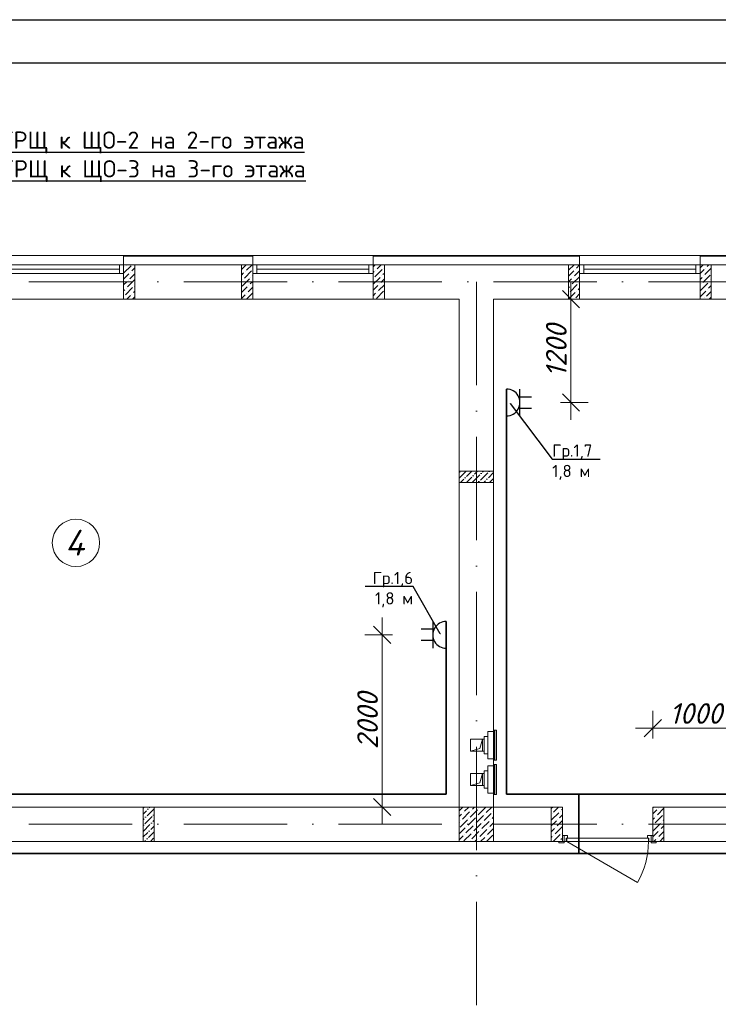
# Model space of a CAD drawing. Header units: millimetres. Extents: x 1114507 to 93926427, y 174473 to 817039.
# Tile 253 of 256: x 1673227 to 1681347, y 774033 to 785472. Entities that reach past the tile are written whole.
import ezdxf
from ezdxf import colors
from ezdxf.entities.mleader import LeaderData, LeaderLine
from ezdxf.math import Vec2, Vec3

# ---------------------------------------------------------------- set-up
doc = ezdxf.new("R2010")
doc.units = ezdxf.units.MM
doc.linetypes.add('ACAD_ISO10W100', pattern=[18, 12, -3, 0, -3])
doc.linetypes.add('ADSK_Скрыто', pattern=[6, 3, -3])
for name, color, linetype, lineweight in [('_Hidden_', 7, 'ADSK_Скрыто', 9), ('Doors', 86, 'Continuous', 13), ('expl', 234, 'Continuous', 13), ('Mechanical Equipment', 7, 'Continuous', 18), ('размеры', 12, 'Continuous', 15)]:
    doc.layers.add(name, color=color, linetype=linetype, lineweight=lineweight)
doc.layers.add('ventilatsiya', color=7, linetype='Continuous')
doc.layers.add('ЭО', color=20, linetype='Continuous')
doc.styles.add('ISOCPEUR 1', font='isocpeur.TTF')
doc.styles.get("Standard").update_dxf_attribs({"font": 'isocpeui.ttf'})
doc.styles.add('X_ISO', font='isocpeui.ttf')
doc.dimstyles.new('Санжар', dxfattribs={"dimtxt": 240, "dimasz": 200, "dimexe": 200, "dimexo": 200, "dimgap": 50, "dimtad": 1, "dimdec": 0, "dimtxsty": 'Standard', "dimblk": 'OBLIQUE', "dimcen": 2.5, "dimdle": 200, "dimclrd": 152, "dimclre": 152, "dimclrt": 152, "dimadec": 0, "dimazin": 0, "dimtfac": 1, "dimtdec": 0, "dimtmove": 0, "dimatfit": 3, "dimldrblk": 'OBLIQUE', "dimfxl": 0, "dimlwd": 0, "dimlwe": 0, "dimarcsym": 0})

# ---------------------------------------------------------------- blocks, each defined once
blk = doc.blocks.new('blok1qavmak')
at = {"lineweight": 0, "ltscale": 100}
h = blk.add_hatch(dxfattribs=at)
h.set_pattern_fill('ANSI36', color=256, scale=15, style=0)
h.set_pattern_definition([(45, (569691.36, -595951.81), (25.2569703, 92.6088912), [119.0625, -23.8125, 0, -23.8125])])
h.paths.add_polyline_path([(1505161, 780225), (1505161, 780095), (1504761, 780095), (1504761, 780225)])
h = blk.add_hatch(dxfattribs=at)
h.set_pattern_fill('ANSI36', color=256, scale=15, style=0)
h.set_pattern_definition([(45, (693432.21, -91698.88), (25.2569703, 92.6088912), [119.0625, -23.8125, 0, -23.8125])])
h.paths.add_polyline_path([(1501216, 775925), (1501086, 775925), (1501086, 776325), (1501216, 776325)])
for p, q in [((1500861, 782732), (1499461, 782732)), ((1503761, 782732), (1502361, 782732)), ((1507561, 782732), (1506161, 782732)), ((1502361, 782625), (1500861, 782625)), ((1500861, 782625), (1500861, 782225)), ((1502361, 782625), (1502361, 782225)), ((1506161, 782625), (1503761, 782625)), ((1503761, 782625), (1503761, 782225)), ((1506161, 782625), (1506161, 782225)), ((1509061, 782625), (1507561, 782625)), ((1507561, 782625), (1507561, 782225)), ((1500861, 782225), (1499461, 782225)), ((1502361, 782225), (1500861, 782225)), ((1503761, 782225), (1502361, 782225)), ((1504761, 782225), (1503761, 782225)), ((1504761, 776325), (1504761, 782225)), ((1506161, 782225), (1505161, 782225)), ((1505161, 776325), (1505161, 782225)), ((1507561, 782225), (1506161, 782225)), ((1509061, 782225), (1507561, 782225)), ((1504761, 776325), (1497411, 776325)), ((1505961, 776325), (1505161, 776325)), ((1505961, 776325), (1505961, 775925)), ((1514361, 776325), (1507011, 776325)), ((1507011, 776325), (1507011, 775925)), ((1505961, 775925), (1497411, 775925)), ((1514761, 775925), (1507011, 775925))]:
    blk.add_line(p, q, dxfattribs=at)
at = {"color": 252, "lineweight": 0, "ltscale": 100}
for p, q in [((1502361, 782732), (1500861, 782732)), ((1500861, 782625), (1500861, 782732)), ((1502361, 782625), (1502361, 782732)), ((1506161, 782732), (1503761, 782732)), ((1503761, 782625), (1503761, 782732)), ((1506161, 782625), (1506161, 782732)), ((1509061, 782732), (1507561, 782732)), ((1507561, 782625), (1507561, 782732))]:
    blk.add_line(p, q, dxfattribs=at)
at = {"color": 32, "lineweight": 0, "ltscale": 100}
for p, q in [((1502361, 782725), (1500861, 782725)), ((1506161, 782725), (1503761, 782725)), ((1509061, 782725), (1507561, 782725))]:
    blk.add_line(p, q, dxfattribs=at)
at = {"color": 5, "lineweight": 0}
for p, q in [((1500811, 782625), (1499511, 782625)), ((1500811, 782525), (1500811, 782625)), ((1500811, 782625), (1500861, 782625)), ((1500861, 782625), (1500861, 782525)), ((1502411, 782625), (1502361, 782625)), ((1502361, 782625), (1502361, 782525)), ((1503711, 782625), (1502411, 782625)), ((1502411, 782525), (1502411, 782625)), ((1503711, 782525), (1503711, 782625)), ((1503711, 782625), (1503761, 782625)), ((1503761, 782625), (1503761, 782525)), ((1506211, 782625), (1506161, 782625)), ((1506161, 782625), (1506161, 782525)), ((1507511, 782625), (1506211, 782625)), ((1506211, 782525), (1506211, 782625)), ((1507511, 782525), (1507511, 782625)), ((1507511, 782625), (1507561, 782625)), ((1507561, 782625), (1507561, 782525)), ((1500811, 782575), (1499511, 782575)), ((1500811, 782525), (1499511, 782525)), ((1500861, 782525), (1500811, 782525)), ((1502361, 782525), (1502411, 782525)), ((1503711, 782575), (1502411, 782575)), ((1503711, 782525), (1502411, 782525)), ((1503761, 782525), (1503711, 782525)), ((1506161, 782525), (1506211, 782525)), ((1507511, 782575), (1506211, 782575)), ((1507511, 782525), (1506211, 782525)), ((1507561, 782525), (1507511, 782525))]:
    blk.add_line(p, q, dxfattribs=at)
at = {"linetype": 'Continuous', "lineweight": 0, "ltscale": 100}
for p, q in [((1500864, 782529, 0), (1500949, 782613, 0)), ((1500890, 782621, 0), (1500894, 782625, 0)), ((1502231, 782571, 0), (1502281, 782621, 0)), ((1502290, 782562, 0), (1502353, 782625, 0)), ((1503761, 782600, 0), (1503786, 782625, 0)), ((1503807, 782579, 0), (1503853, 782625, 0)), ((1506033, 782562, 0), (1506096, 782625, 0)), ((1506126, 782587, 0), (1506161, 782623, 0)), ((1507561, 782589, 0), (1507597, 782625, 0)), ((1507643, 782604, 0), (1507664, 782625, 0)), ((1500861, 782458, 0), (1500923, 782520, 0)), ((1500873, 782604, 0), (1500873, 782604, 0)), ((1500932, 782461, 0), (1500991, 782520, 0)), ((1500940, 782537, 0), (1500940, 782537, 0)), ((1500957, 782554, 0), (1500991, 782588, 0)), ((1502231, 782503, 0), (1502256, 782529, 0)), ((1502264, 782470, 0), (1502349, 782554, 0)), ((1502273, 782545, 0), (1502273, 782545, 0)), ((1502357, 782495, 0), (1502361, 782499, 0)), ((1503761, 782533, 0), (1503773, 782545, 0)), ((1503782, 782486, 0), (1503866, 782571, 0)), ((1503790, 782562, 0), (1503790, 782562, 0)), ((1503858, 782495, 0), (1503858, 782495, 0)), ((1503874, 782512, 0), (1503891, 782528, 0)), ((1503883, 782587, 0), (1503883, 782587, 0)), ((1506031, 782493, 0), (1506092, 782554, 0)), ((1506100, 782495, 0), (1506161, 782555, 0)), ((1506109, 782571, 0), (1506109, 782571, 0)), ((1507561, 782522, 0), (1507609, 782571, 0)), ((1507593, 782419, 0), (1507677, 782503, 0)), ((1507601, 782495, 0), (1507601, 782495, 0)), ((1507618, 782512, 0), (1507691, 782585, 0)), ((1507626, 782587, 0), (1507626, 782587, 0)), ((1500861, 782390, 0), (1500898, 782428, 0)), ((1500906, 782369, 0), (1500991, 782453, 0)), ((1500915, 782444, 0), (1500915, 782444, 0)), ((1502239, 782377, 0), (1502323, 782461, 0)), ((1502248, 782453, 0), (1502248, 782453, 0)), ((1502315, 782385, 0), (1502315, 782385, 0)), ((1502332, 782402, 0), (1502361, 782431, 0)), ((1502340, 782478, 0), (1502340, 782478, 0)), ((1503761, 782398, 0), (1503841, 782478, 0)), ((1503761, 782331, 0), (1503816, 782385, 0)), ((1503765, 782470, 0), (1503765, 782470, 0)), ((1503824, 782326, 0), (1503891, 782393, 0)), ((1503832, 782402, 0), (1503832, 782402, 0)), ((1503849, 782419, 0), (1503891, 782461, 0)), ((1506031, 782425, 0), (1506067, 782461, 0)), ((1506050, 782310, 0), (1506134, 782394, 0)), ((1506058, 782385, 0), (1506058, 782385, 0)), ((1506075, 782402, 0), (1506159, 782486, 0)), ((1506084, 782478, 0), (1506084, 782478, 0)), ((1506151, 782411, 0), (1506151, 782411, 0)), ((1507561, 782455, 0), (1507584, 782478, 0)), ((1507567, 782326, 0), (1507652, 782411, 0)), ((1507576, 782402, 0), (1507576, 782402, 0)), ((1507660, 782352, 0), (1507691, 782383, 0)), ((1507668, 782428, 0), (1507668, 782428, 0)), ((1507685, 782444, 0), (1507691, 782450, 0)), ((1500861, 782323, 0), (1500873, 782335, 0)), ((1500881, 782276, 0), (1500965, 782360, 0)), ((1500890, 782352, 0), (1500890, 782352, 0)), ((1500898, 782225, 0), (1500940, 782268, 0)), ((1500957, 782284, 0), (1500957, 782284, 0)), ((1500974, 782301, 0), (1500991, 782318, 0)), ((1500982, 782377, 0), (1500982, 782377, 0)), ((1502231, 782301, 0), (1502298, 782369, 0)), ((1502231, 782234, 0), (1502273, 782276, 0)), ((1502289, 782225, 0), (1502361, 782297, 0)), ((1502290, 782293, 0), (1502290, 782293, 0)), ((1502307, 782310, 0), (1502361, 782364, 0)), ((1503761, 782263, 0), (1503790, 782293, 0)), ((1503799, 782234, 0), (1503883, 782318, 0)), ((1503807, 782310, 0), (1503807, 782310, 0)), ((1506031, 782358, 0), (1506042, 782369, 0)), ((1506033, 782225, 0), (1506109, 782301, 0)), ((1506033, 782293, 0), (1506033, 782293, 0)), ((1506117, 782242, 0), (1506161, 782286, 0)), ((1506126, 782318, 0), (1506126, 782318, 0)), ((1506143, 782335, 0), (1506161, 782353, 0)), ((1507561, 782253, 0), (1507626, 782318, 0)), ((1507635, 782259, 0), (1507691, 782315, 0)), ((1507643, 782335, 0), (1507643, 782335, 0)), ((1500864, 782259, 0), (1500864, 782259, 0)), ((1500965, 782225, 0), (1500991, 782251, 0)), ((1502357, 782225, 0), (1502357, 782225, 0)), ((1503857, 782225, 0), (1503858, 782225, 0)), ((1503874, 782242, 0), (1503874, 782242, 0)), ((1506100, 782225, 0), (1506100, 782225, 0)), ((1507601, 782225, 0), (1507601, 782225, 0)), ((1507618, 782242, 0), (1507618, 782242, 0)), ((1507668, 782225, 0), (1507691, 782248, 0)), ((1504761, 776282), (1504804, 776325)), ((1504823, 776276), (1504872, 776325)), ((1504915, 776302), (1504939, 776325)), ((1504983, 776234), (1505067, 776318)), ((1505075, 776260), (1505141, 776325)), ((1505831, 776307, 0), (1505849, 776325, 0)), ((1505859, 776267, 0), (1505917, 776325, 0)), ((1507021, 776325, 0), (1507011, 776315, 0)), ((1504761, 776214), (1504789, 776243)), ((1504798, 776184), (1504882, 776268)), ((1504806, 776260), (1504806, 776260)), ((1504890, 776209), (1504974, 776293)), ((1504899, 776285), (1504899, 776285)), ((1504958, 776142), (1505042, 776226)), ((1504966, 776217), (1504966, 776217)), ((1504991, 776310), (1504991, 776310)), ((1505050, 776167), (1505134, 776251)), ((1505059, 776243), (1505059, 776243)), ((1505143, 776192), (1505161, 776210)), ((1505151, 776268), (1505151, 776268)), ((1505833, 776175, 0), (1505918, 776259, 0)), ((1505842, 776250, 0), (1505842, 776250, 0)), ((1505926, 776200, 0), (1505961, 776235, 0)), ((1505935, 776276, 0), (1505935, 776276, 0)), ((1505951, 776292, 0), (1505961, 776302, 0)), ((1507057, 776294, 0), (1507011, 776248, 0)), ((1507124, 776226, 0), (1507040, 776142, 0)), ((1507048, 776218, 0), (1507048, 776218, 0)), ((1507141, 776310, 0), (1507065, 776235, 0)), ((1507074, 776311, 0), (1507074, 776311, 0)), ((1504761, 776147), (1504764, 776150)), ((1504772, 776091), (1504857, 776175)), ((1504781, 776167), (1504781, 776167)), ((1504840, 776024), (1504924, 776108)), ((1504848, 776100), (1504848, 776100)), ((1504865, 776116), (1504949, 776201)), ((1504873, 776192), (1504873, 776192)), ((1504932, 776049), (1505016, 776133)), ((1504941, 776125), (1504941, 776125)), ((1505025, 776074), (1505109, 776158)), ((1505033, 776150), (1505033, 776150)), ((1505117, 776100), (1505161, 776143)), ((1505126, 776175), (1505126, 776175)), ((1505831, 776105, 0), (1505892, 776166, 0)), ((1505876, 776015, 0), (1505960, 776099, 0)), ((1505884, 776090, 0), (1505884, 776090, 0)), ((1505901, 776107, 0), (1505961, 776167, 0)), ((1505909, 776183, 0), (1505909, 776183, 0)), ((1507032, 776201, 0), (1507011, 776180, 0)), ((1507099, 776134, 0), (1507015, 776050, 0)), ((1507023, 776125, 0), (1507023, 776125, 0)), ((1507141, 776108, 0), (1507107, 776075, 0)), ((1507116, 776151, 0), (1507116, 776151, 0)), ((1507141, 776176, 0), (1507133, 776167, 0)), ((1504761, 776012), (1504831, 776083)), ((1504761, 775945), (1504806, 775990)), ((1504814, 775931), (1504899, 776015)), ((1504823, 776007), (1504823, 776007)), ((1504907, 775956), (1504991, 776041)), ((1504915, 776032), (1504915, 776032)), ((1505000, 775982), (1505084, 776066)), ((1505008, 776057), (1505008, 776057)), ((1505075, 775990), (1505075, 775990)), ((1505078, 775925), (1505151, 775999)), ((1505092, 776007), (1505161, 776076)), ((1505101, 776083), (1505101, 776083)), ((1505831, 776037, 0), (1505867, 776074, 0)), ((1505831, 775970, 0), (1505842, 775981, 0)), ((1505853, 775925, 0), (1505935, 776006, 0)), ((1505859, 775998, 0), (1505859, 775998, 0)), ((1505951, 776023, 0), (1505951, 776023, 0)), ((1507074, 776041, 0), (1507011, 775978, 0)), ((1507141, 776041, 0), (1507082, 775982, 0)), ((1507090, 776058, 0), (1507090, 776058, 0)), ((1504890, 775940), (1504890, 775940)), ((1504943, 775925), (1504966, 775948)), ((1504983, 775965), (1504983, 775965)), ((1505010, 775925), (1505059, 775973)), ((1505160, 775940), (1505161, 775941)), ((1505926, 775930, 0), (1505926, 775930, 0)), ((1505943, 775947, 0), (1505961, 775965, 0)), ((1507048, 775949, 0), (1507025, 775925, 0)), ((1507065, 775965, 0), (1507065, 775965, 0)), ((1507141, 775974, 0), (1507092, 775925, 0))]:
    blk.add_line(p, q, dxfattribs=at)
at = {"color": 1, "linetype": 'ACAD_ISO10W100', "lineweight": 0, "ltscale": 100}
for p, q in [((1518961, 782425), (1491961, 782425)), ((1504961, 782425), (1504961, 766825)), ((1518961, 776125), (1491961, 776125))]:
    blk.add_line(p, q, dxfattribs=at)
at = {"layer": '_Hidden_', "color": 5, "lineweight": 0}
for p, q in [((1505094, 777204), (1505094, 777204)), ((1505094, 777204), (1505094, 777204)), ((1505118, 777204), (1505118, 777204)), ((1505118, 777204), (1505118, 777204)), ((1505161, 777204), (1505161, 777204)), ((1505161, 777204), (1505161, 777204)), ((1505164, 777219), (1505165, 777219)), ((1505094, 776886), (1505094, 776886)), ((1505094, 776886), (1505094, 776886)), ((1505094, 776804), (1505094, 776804)), ((1505094, 776804), (1505094, 776804)), ((1505118, 776886), (1505118, 776886)), ((1505118, 776886), (1505118, 776886)), ((1505118, 776804), (1505118, 776804)), ((1505118, 776804), (1505118, 776804)), ((1505161, 776886), (1505161, 776886)), ((1505161, 776886), (1505161, 776886)), ((1505161, 776804), (1505161, 776804)), ((1505161, 776804), (1505161, 776804)), ((1505165, 776870), (1505164, 776870)), ((1505164, 776820), (1505165, 776820)), ((1505094, 776487), (1505094, 776486)), ((1505094, 776486), (1505094, 776487)), ((1505118, 776486), (1505118, 776487)), ((1505118, 776487), (1505118, 776486)), ((1505161, 776487), (1505161, 776486)), ((1505161, 776486), (1505161, 776487)), ((1505165, 776471), (1505164, 776471))]:
    blk.add_line(p, q, dxfattribs=at)
at = {"layer": 'Doors', "lineweight": 0}
blk.add_line((1506011, 775925), (1506834, 775450), dxfattribs=at)
for points in [[(1505961, 775995), (1505981, 775995), (1505981, 775925), (1505961, 775925)], [(1506021, 775965), (1506021, 775995), (1505981, 775995), (1505981, 775925), (1506006, 775925), (1506006, 775965)], [(1506951, 775965), (1506951, 775995), (1506991, 775995), (1506991, 775925), (1506966, 775925), (1506966, 775965)], [(1507011, 775995), (1506991, 775995), (1506991, 775925), (1507011, 775925)], [(1505981, 775925), (1505921, 775925), (1505921, 775910), (1505981, 775910)], [(1506961, 775965), (1506011, 775965), (1506011, 775925), (1506961, 775925)], [(1507051, 775925), (1506991, 775925), (1506991, 775910), (1507051, 775910)]]:
    blk.add_lwpolyline(points, close=True, dxfattribs=at)
blk.add_arc((1506011, 775925), 950, 330, 0, dxfattribs=at)
at = {"layer": 'Mechanical Equipment', "color": 5, "lineweight": 0}
for p, q in [((1505094, 777145), (1505053, 777145)), ((1505053, 776945), (1505053, 777145)), ((1505118, 777204), (1505094, 777204)), ((1505094, 777204), (1505094, 777204)), ((1505094, 777194), (1505094, 777204)), ((1505094, 776896), (1505094, 777194)), ((1505161, 777204), (1505118, 777204)), ((1505118, 777204), (1505118, 777204)), ((1505118, 777204), (1505118, 777204)), ((1505161, 777204), (1505161, 777204)), ((1505161, 777204), (1505161, 777194)), ((1505161, 777194), (1505161, 776896)), ((1505164, 777219), (1505164, 776870)), ((1505164, 777219), (1505164, 776870)), ((1505164, 777219), (1505174, 777219)), ((1505174, 777219), (1505183, 777219)), ((1505174, 777219), (1505174, 776870)), ((1505183, 777219), (1505193, 777219)), ((1505193, 776870), (1505193, 777219)), ((1505053, 776945), (1505094, 776945)), ((1505094, 776886), (1505094, 776896)), ((1505161, 776896), (1505161, 776886)), ((1505094, 776886), (1505118, 776886)), ((1505094, 776886), (1505094, 776886)), ((1505118, 776804), (1505094, 776804)), ((1505094, 776804), (1505094, 776804)), ((1505094, 776794), (1505094, 776804)), ((1505094, 776496), (1505094, 776794)), ((1505118, 776886), (1505161, 776886)), ((1505118, 776886), (1505118, 776886)), ((1505118, 776886), (1505118, 776886)), ((1505161, 776804), (1505118, 776804)), ((1505118, 776804), (1505118, 776804)), ((1505118, 776804), (1505118, 776804)), ((1505161, 776886), (1505161, 776886)), ((1505161, 776804), (1505161, 776804)), ((1505161, 776804), (1505161, 776794)), ((1505161, 776794), (1505161, 776496)), ((1505174, 776870), (1505164, 776870)), ((1505164, 776820), (1505164, 776471)), ((1505164, 776820), (1505164, 776471)), ((1505164, 776820), (1505174, 776820)), ((1505183, 776870), (1505174, 776870)), ((1505174, 776820), (1505183, 776820)), ((1505174, 776820), (1505174, 776471)), ((1505193, 776870), (1505183, 776870)), ((1505183, 776820), (1505193, 776820)), ((1505193, 776471), (1505193, 776820)), ((1505094, 776745), (1505053, 776745)), ((1505053, 776545), (1505053, 776745)), ((1505053, 776545), (1505094, 776545)), ((1505094, 776486), (1505094, 776496)), ((1505094, 776487), (1505094, 776486)), ((1505094, 776486), (1505118, 776486)), ((1505118, 776486), (1505118, 776487)), ((1505118, 776487), (1505118, 776486)), ((1505118, 776486), (1505161, 776486)), ((1505161, 776496), (1505161, 776486)), ((1505161, 776486), (1505161, 776487)), ((1505174, 776471), (1505164, 776471)), ((1505183, 776471), (1505174, 776471)), ((1505193, 776471), (1505183, 776471))]:
    blk.add_line(p, q, dxfattribs=at)
at = {"layer": 'ventilatsiya', "lineweight": 0, "ltscale": 100}
for p, q in [((1505031, 777115), (1504891, 777115)), ((1504891, 777115), (1504891, 776975)), ((1505002, 777007), (1504891, 776975)), ((1504986, 777115), (1505053, 777115)), ((1505031, 777115), (1505002, 777007)), ((1505031, 776975), (1505031, 777115)), ((1504891, 776975), (1505031, 776975)), ((1504986, 776975), (1505053, 776975)), ((1505031, 776715), (1504891, 776715)), ((1504891, 776715), (1504891, 776575)), ((1504986, 776715), (1505053, 776715)), ((1505031, 776715), (1505002, 776607)), ((1505031, 776575), (1505031, 776715)), ((1505002, 776607), (1504891, 776575)), ((1504891, 776575), (1505031, 776575)), ((1504986, 776575), (1505053, 776575))]:
    blk.add_line(p, q, dxfattribs=at)
at = {"layer": 'размеры', "lineweight": 0, "ltscale": 5}
for p, q in [((1500991, 782625), (1500861, 782625)), ((1500861, 782625), (1500861, 782225)), ((1500991, 782225), (1500991, 782625)), ((1502361, 782625), (1502231, 782625)), ((1502231, 782625), (1502231, 782225)), ((1502361, 782225), (1502361, 782625)), ((1503891, 782625), (1503761, 782625)), ((1503761, 782625), (1503761, 782225)), ((1503891, 782225), (1503891, 782625)), ((1506161, 782625), (1506031, 782625)), ((1506031, 782625), (1506031, 782225)), ((1506161, 782225), (1506161, 782625)), ((1507691, 782625), (1507561, 782625)), ((1507561, 782625), (1507561, 782225)), ((1507691, 782225), (1507691, 782625)), ((1500861, 782225), (1500991, 782225)), ((1502231, 782225), (1502361, 782225)), ((1503761, 782225), (1503891, 782225)), ((1506031, 782225), (1506161, 782225)), ((1507561, 782225), (1507691, 782225)), ((1505161, 776325), (1504761, 776325)), ((1504761, 776325), (1504761, 775925)), ((1505161, 775925), (1505161, 776325)), ((1505961, 776325), (1505831, 776325)), ((1505831, 776325), (1505831, 775925)), ((1505961, 775925), (1505961, 776325)), ((1507011, 775925), (1507011, 776325)), ((1507011, 776325), (1507141, 776325)), ((1507141, 776325), (1507141, 775925)), ((1504761, 775925), (1505161, 775925)), ((1505831, 775925), (1505961, 775925)), ((1507141, 775925), (1507011, 775925))]:
    blk.add_line(p, q, dxfattribs=at)
for points in [[(1505161, 780225), (1505161, 780095), (1504761, 780095), (1504761, 780225)], [(1505161, 780095), (1505161, 780225), (1504761, 780225), (1504761, 780095)], [(1501086, 775925), (1501216, 775925), (1501216, 776325), (1501086, 776325)]]:
    blk.add_lwpolyline(points, close=True, dxfattribs=at)
blk = doc.blocks.new('ауцп')
at = {"color": 152, "lineweight": 30, "ltscale": 60, "true_color": 0x006edd}
blk.add_line((3357037, 1654647), (3357037, 1654921), dxfattribs=at)
at = {"layer": 'ЭО', "color": 152, "lineweight": 30, "ltscale": 10, "true_color": 0x006edd}
for p, q in [((3356896, 1654644), (3356896, 1654924)), ((3357037, 1654844), (3357158, 1654844)), ((3357037, 1654723), (3357158, 1654723))]:
    blk.add_line(p, q, dxfattribs=at)
blk.add_arc((3356897, 1654784), 140, 269.8964, 90.1036, dxfattribs=at)
blk = doc.blocks.new('_Oblique')
at = {"color": 0, "linetype": 'ByBlock', "lineweight": -2}
blk.add_line((-0.5, -0.5), (0.5, 0.5), dxfattribs=at)
blk = doc.blocks.new('*D1827')
at = {"color": 152, "linetype": 'Continuous', "lineweight": 0, "ltscale": 100, "transparency": 16777216}
for p, q in [((1677440, 776125), (1677440, 778525)), ((1677560, 778325), (1677240, 778325)), ((1677560, 776325), (1677240, 776325))]:
    blk.add_line(p, q, dxfattribs=at)
at = {"layer": 'Defpoints', "color": 0, "lineweight": 35, "ltscale": 100, "transparency": 16777216}
for p in [(1677440, 778325), (1678335, 778325), (1678335, 776325)]:
    blk.add_point(p, dxfattribs=at)
at = {"color": 152, "lineweight": 0, "ltscale": 100, "transparency": 16777216, "xscale": 200, "yscale": 200, "zscale": 200}
for p, rotation in [((1677440, 778325), 90), ((1677440, 776325), 270)]:
    blk.add_blockref('_Oblique', p, dxfattribs=dict(at, rotation=rotation))
at = {"color": 152, "lineweight": 35, "ltscale": 100, "transparency": 16777216, "insert": (1677270, 777325), "char_height": 240, "attachment_point": 5, "rotation": 90, "bg_fill": 3, "box_fill_scale": 1.1, "bg_fill_color": 256, "bg_fill_true_color": 13158600, "bg_fill_transparency": 0}
blk.add_mtext('2000', dxfattribs=at)
blk = doc.blocks.new('_Dot')
at = {"color": 0, "linetype": 'ByBlock', "lineweight": -2}
blk.add_line((-0.5, 0), (-1, 0), dxfattribs=at)
at = {"color": 0, "linetype": 'ByBlock', "const_width": 0.5}
blk.add_lwpolyline([(-0.25, 0, 1), (0.25, 0, 1)], format="xyb", close=True, dxfattribs=at)
blk = doc.blocks.new('*D1828')
at = {"color": 152, "linetype": 'Continuous', "lineweight": 0, "ltscale": 100, "transparency": 16777216}
for p, q in [((1679634, 782425), (1679634, 780825)), ((1679514, 782225), (1679834, 782225)), ((1679514, 781025), (1679834, 781025))]:
    blk.add_line(p, q, dxfattribs=at)
at = {"layer": 'Defpoints', "color": 0, "lineweight": 35, "ltscale": 100, "transparency": 16777216}
for p in [(1678735, 782225), (1678735, 781025), (1679634, 781025)]:
    blk.add_point(p, dxfattribs=at)
at = {"color": 152, "lineweight": 0, "ltscale": 100, "transparency": 16777216, "xscale": 200, "yscale": 200, "zscale": 200}
for p, rotation in [((1679634, 782225), 90), ((1679634, 781025), 270)]:
    blk.add_blockref('_Oblique', p, dxfattribs=dict(at, rotation=rotation))
at = {"color": 152, "lineweight": 35, "ltscale": 100, "transparency": 16777216, "insert": (1679464, 781625), "char_height": 240, "attachment_point": 5, "rotation": 90, "bg_fill": 3, "box_fill_scale": 1.1, "bg_fill_color": 256, "bg_fill_true_color": 13158600, "bg_fill_transparency": 0}
blk.add_mtext('1200', dxfattribs=at)
blk = doc.blocks.new('*D1829')
at = {"color": 152, "linetype": 'Continuous', "lineweight": 0, "ltscale": 100, "transparency": 16777216}
for p, q in [((1680585, 777122), (1680585, 777442)), ((1681585, 777122), (1681585, 777442)), ((1680385, 777242), (1681785, 777242))]:
    blk.add_line(p, q, dxfattribs=at)
at = {"layer": 'Defpoints', "color": 0, "lineweight": 35, "ltscale": 100, "transparency": 16777216}
for p in [(1681585, 777242), (1680585, 776325), (1681585, 776325)]:
    blk.add_point(p, dxfattribs=at)
at = {"color": 152, "lineweight": 0, "ltscale": 100, "transparency": 16777216, "xscale": 200, "yscale": 200, "zscale": 200, "rotation": 180}
blk.add_blockref('_Oblique', (1680585, 777242), dxfattribs=at)
at = {"color": 152, "lineweight": 0, "ltscale": 100, "transparency": 16777216, "xscale": 200, "yscale": 200, "zscale": 200}
blk.add_blockref('_Oblique', (1681585, 777242), dxfattribs=at)
at = {"color": 152, "lineweight": 35, "ltscale": 100, "transparency": 16777216, "insert": (1681085, 777412), "char_height": 240, "attachment_point": 5, "bg_fill": 3, "box_fill_scale": 1.1, "bg_fill_color": 256, "bg_fill_true_color": 13158600, "bg_fill_transparency": 0}
blk.add_mtext('1000', dxfattribs=at)

msp = doc.modelspace()

# ---------------------------------------------------------------- linework, layer by layer
at = {"color": 5, "elevation": 0}
msp.add_lwpolyline([(1657566.1, 785471.7), (1710424.1, 785471.7), (1710424.1, 755771.7), (1657566.1, 755771.7)], close=True, dxfattribs=at)
at = {"color": 5, "lineweight": 30, "elevation": 0}
msp.add_lwpolyline([(1659566.1, 784971.7), (1709924.1, 784971.7), (1709924.1, 756271.7), (1659566.1, 756271.7)], close=True, dxfattribs=at)
at = {"layer": 'Defpoints', "color": 3, "linetype": 'ByBlock', "elevation": 0}
msp.add_lwpolyline([(1657566.1, 785471.7), (1699566.1, 785471.7), (1699566.1, 755771.7), (1657566.1, 755771.7)], close=True, dxfattribs=at)
at = {"layer": 'expl', "lineweight": 0}
msp.add_circle((1673881, 779394.3), 275.1, dxfattribs=at)

# ---------------------------------------------------------------- texts
at = {"color": 0, "insert": (1672012.8, 784172.7), "char_height": 200, "width": 4784.717, "attachment_point": 1, "style": 'X_ISO'}
msp.add_mtext('{\\fISOCPEUR|b0|i0|c204|p34;\\LМ-2 от ГРЩ к ЩО-2 на 2-го этажа^JМ-3 от ГРЩ к ЩО-3 на 3-го этажа}', dxfattribs=at)
at = {"lineweight": 0, "insert": (1673977.4, 779245.7), "char_height": 300, "width": 349.19, "attachment_point": 9}
msp.add_mtext('4', dxfattribs=at)

# ---------------------------------------------------------------- next in the draw order: block references
at = {"color": 0}
msp.add_blockref('blok1qavmak', (173574, 0), dxfattribs=at)

# ---------------------------------------------------------------- next in the draw order: linework, layer by layer
at = {"color": 0, "lineweight": 35, "ltscale": 100}
for p, q in [((1678884.9, 781181.1), (1678884.9, 776475.1)), ((1678184.9, 776475.1), (1678184.9, 778481.1)), ((1669284.9, 776475.1), (1678184.9, 776475.1)), ((1678884.9, 776475.1), (1687784.9, 776475.1)), ((1679727.4, 776475.1), (1679727.4, 775786.1)), ((1666484.9, 775786.1), (1691524.3, 775786.1))]:
    msp.add_line(p, q, dxfattribs=at)

# ---------------------------------------------------------------- next in the draw order: block references
at = {"lineweight": 30, "xscale": 1.114080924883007, "yscale": 1.114080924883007, "zscale": 1.114080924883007}
msp.add_blockref('ауцп', (-2060969.4, -1062537.9), dxfattribs=at)
at = {"lineweight": 30, "xscale": 1.114080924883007, "yscale": 1.114080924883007, "zscale": 1.114080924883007, "rotation": 180}
msp.add_blockref('ауцп', (5418039.1, 2621888.1), dxfattribs=at)

# ---------------------------------------------------------------- next in the draw order: texts
at = {"linetype": 'ByBlock', "lineweight": 30, "ltscale": 10, "insert": (1197603, 784433.1, 0), "char_height": 250, "width": 18040, "attachment_point": 1, "style": 'ISOCPEUR 1'}
msp.add_mtext('     Рабочая документация по объекту: {\\C7;школы ^J}     Настоящий проект выполнен на основании чертежей марки АС, ВК и ОВ в соответствии с требованиями КМК и ПУЭ.\\P     Внешнее электроснабжение решается в отдельном проекте "Внутриплощадочных сетей"\\P     Проект энергоснабжения школы.\\P     Установленная мощность 33,6 кВт; Расчетная мощность 30,2 кВт  \\P     По надежности энергоснабжения школа относится к потребителям II категории.\\P\\pi1291.6675,t0,19518.5175;{\\LСиловое электрооборудование:\\P\\pi0,tz;}     В качестве вводно-распределительного и силового щита принят щит {\\C0;ПР11-3060-21УЗ (изготовить индв. по заказу) }. В качестве осветительного и силового щита принять щит ЩРВ-6 {\\C0;(изготовить индв. по заказу)} и щит комплектный ОЩВ.\\P\\pt0,19518.5175;     Электропотребителями здания  являются: освещение, штепсельные розетки, электропотребители технологического оборудования. Главный распределительный щит, силовые щиты и щиты освещения приняты сборными с модульными автоматическими выключателями с установкой на DIN-рейку по индивидуальному заказу. В распределительных щитах предусматривается устройство заземляющей шины. Фазораспределение злектронагрузок должно быть равномерным. Автоматические выключатели на розеточных группах имеют устройства  защитного отключения. \\P\\ptz;     Силовыми электроприемниками являются потребители сантехнического и технологического оборудования помещений. Магистральные и распределительные сети выполняются медным кабелем ВВГнг  в винипластовых  трубах в стенах срыто под штукатуркой. Ответвительные коробки установить скрыто на стене.\\P     1.  Розетки разместить на высоте 1800 мм от чистого пола в  помещениях   для  пребывания  детей  (А также см. уточнение по плану)  согласно пункта 12.34 КМК КМК КМК 2.04.17-19. ^J     2.  Выключатели во всех помещениях разместить на высоте 1800 мм.  Отступ от проёмов дверей - 200 мм, а также см. уточнение по плану.^J  Допускается установка выключателей под потолком с управлением при помощи шнура. ПУЭ п. 6.6.31.^J  Установка штепсельных розеток в ванных комнатах, душевых, мыльных помещениях бань, помещениях, содержащих нагреватели для саун (далее по тексту «саунах»), а также в стиральных помещениях прачечных не допускается ПУЭ п. 7.1.48.^JМинимальное расстояние от выключателей, штепсельных розеток и элементов электроустановок до газопроводов должно быть не менее 0,5 м ПУЭ п. 7.1.50.\\P{\\O      \\L\\oЭлектроосвещение}\\P     В соответствии КМК КМК 2.01.05-19. в проекте предусматривается общее рабочее, эвакуационное освещение на напряжение 220В.  Рабочее освещение предусматривается во всех помещениях комплекса, эвакуационное - в коридорах, в фойе, лестничных клетках, вестибюле. На выходах по пути эвакуации устанавливаются световые указатели "Выход" с аккумуляторными  батареями. Светильники аварийного освещения обозначаются значком "А" и выбираются из числа светильников рабочего освещения и питаются от щита ЩАО. Управление освещением выполняется включателями, устанавливаемыми по месту. Выбор светильников произведен в соответствии с назначением помещений, их конструктивными особенностями и характеристикой окружающей среды. В качестве источников света приняты светильники потолочные светодиодные LED панели и {\\C0;светодиодные линейные светильники} . Групповые сети освещения выполняются медным кабелем ВВГнг в винипластовой трубе.\\P\\pi1896.36,t0,28627.16;{\\LЗаземление}\\P\\pi0,tz;     Для защиты от поражения  электрическим током применяется система заземления TN-S  (используется 3я и 5я  жила  кабеля) и выполняется уравнивание потенциалов. Все металлические нетоковедущие части электрооборудования подлежат заземлению. В качестве заземляющих проводников используются нулевые провода сети и специальные заземляющие проводники, прокладываемые совместно с рабочими проводниками от электрощитов до электропотребителей. Сопротивление растеканию тока заземляющих устройств не должно превышать 4 Ом в любое время года. Внутренний контур заземления необходимо присоединить к наружному контуру заземления. Защита от заноса высокого потенциала и уравнивание потенциалов выполняется путем присоединения металлической арматуры фундаментов к горизонтальному  заземлителю. Все соединения выполнить сваркой.', dxfattribs=at)

# ---------------------------------------------------------------- next in the draw order: leaders
at = {"lineweight": 0}
ml = msp.add_multileader_mtext('Standard', dxfattribs=at)
ml.set_content('{\\fISOCPEUR|b0|i0|c204|p34;Гр.1,6\\P1,8 м}', color=256, style='X_ISO')
ml.set_leader_properties()
ml.set_arrow_properties(name='DOT')
ml.build(insert=Vec2(0, 0))
ml.multileader.update_dxf_attribs({"text_left_attachment_type": 6, "text_right_attachment_type": 6, "dogleg_length": 0.36, "arrow_head_size": 5.68})
ctx = ml.context
ctx.base_point, ctx.char_height, ctx.arrow_head_size, ctx.landing_gap_size, ctx.plane_origin = Vec3(1672517, 776961.6), 142.116, 5.68, 0.568, Vec3(1674557.8, 777105.4)
ctx.left_attachment, ctx.right_attachment = 6, 6
notes = []
notes.append((ctx, [(1, (1, 1, 0), (1672516.8, 776961.6), (1, 0), 0.205, [(0, [(1671970.1, 776556.4)], 0, [])])]))
ctx.mtext.insert, ctx.mtext.rotation, ctx.mtext.width, ctx.mtext.flow_direction = Vec3(1672517.6, 777132.1), 6.2831853, 1220.836, 5
for ctx, leaders in notes:
    for number, flags, end, landing, length, lines in leaders:
        leader = LeaderData()
        leader.index, (leader.has_last_leader_line, leader.has_dogleg_vector, leader.attachment_direction) = number, flags
        leader.last_leader_point, leader.dogleg_vector, leader.dogleg_length = Vec3(end), Vec3(landing), length
        for number, points, colour, breaks in lines:
            line = LeaderLine()
            line.index, line.vertices, line.color, line.breaks = number, Vec3.list(points), colors.encode_raw_color(colour), breaks
            leader.lines.append(line)
        ctx.leaders.append(leader)

# ---------------------------------------------------------------- next in the draw order: dimensions: what is measured, and where the dimension line sits
at = {"color": 0, "lineweight": 35, "ltscale": 100}
for base, p1, p2, picture, middle in [((1679633.9, 781025.1), (1678734.9, 782225.1), (1678734.9, 781025.1), '*D1828', (1679463.9, 781625.1)), ((1677440.3, 778325.1), (1678334.9, 776325.1), (1678334.9, 778325.1), '*D1827', (1677270.3, 777325.1))]:
    dim = msp.add_linear_dim(base=base, p1=p1, p2=p2, angle=90, dimstyle='Санжар', override={"dimfxl": 120, "dimfxlon": 1, "dimtfill": 1, "dimarcsym": 1}, dxfattribs=at)
    dim.commit()
    dim.dimension.update_dxf_attribs({"geometry": picture, "text_midpoint": middle})
dim = msp.add_linear_dim(base=(1681584.9, 777242.3), p1=(1680584.9, 776325.1), p2=(1681584.9, 776325.1), dimstyle='Санжар', override={"dimfxl": 120, "dimfxlon": 1, "dimtfill": 1, "dimarcsym": 1}, dxfattribs=at)
dim.commit()
dim.dimension.update_dxf_attribs({"geometry": '*D1829', "text_midpoint": (1681084.9, 777412.3)})

# ---------------------------------------------------------------- next in the draw order: leaders
at = {"lineweight": 0}
ml = msp.add_multileader_mtext('Standard', dxfattribs=at)
ml.set_content('{\\fISOCPEUR|b0|i0|c204|p34;Гр.1,7\\P1,8 м}', color=256, style='X_ISO')
ml.set_leader_properties()
ml.set_arrow_properties(name='DOT')
ml.build(insert=Vec2(0, 0))
ml.multileader.update_dxf_attribs({"text_left_attachment_type": 6, "text_right_attachment_type": 6, "dogleg_length": 0.36, "arrow_head_size": 5.68})
ctx = ml.context
ctx.base_point, ctx.char_height, ctx.arrow_head_size, ctx.landing_gap_size, ctx.plane_origin = Vec3(1679415.8, 780366.5), 142.116, 5.68, 0.568, Vec3(1681456.6, 780510.3)
ctx.left_attachment, ctx.right_attachment = 6, 6
notes = []
notes.append((ctx, [(1, (1, 1, 0), (1679415.6, 780366.5), (1, 0), 0.205, [(0, [(1678924.4, 781017)], 0, [])])]))
ctx.mtext.insert, ctx.mtext.rotation, ctx.mtext.width, ctx.mtext.flow_direction = Vec3(1679416.4, 780537.1), 6.2831853, 1220.836, 5
ml = msp.add_multileader_mtext('Standard', dxfattribs=at)
ml.set_content('{\\fISOCPEUR|b0|i0|c204|p34;Гр.1,6\\P1,8 м}', color=256, style='X_ISO')
ml.set_leader_properties()
ml.set_arrow_properties(name='DOT')
ml.build(insert=Vec2(0, 0))
ml.multileader.update_dxf_attribs({"text_left_attachment_type": 6, "text_right_attachment_type": 6, "dogleg_length": 0.36, "arrow_head_size": 5.68})
ctx = ml.context
ctx.base_point, ctx.char_height, ctx.arrow_head_size, ctx.landing_gap_size, ctx.plane_origin = Vec3(1677365.2, 778886.6), 142.116, 5.68, 0.568, Vec3(1679406, 779030.4)
ctx.left_attachment, ctx.right_attachment, ctx.text_align_type = 6, 6, 2
notes.append((ctx, [(0, (1, 1, 0), (1677800.2, 778886.6), (-1, 0), 0.36, [(0, [(1678118.7, 778334)], 0, [])])]))
ctx.mtext.insert, ctx.mtext.rotation, ctx.mtext.width, ctx.mtext.alignment, ctx.mtext.flow_direction = Vec3(1677799.3, 779057.1), 6.2831853, 1220.836, 3, 5
for ctx, leaders in notes:
    for number, flags, end, landing, length, lines in leaders:
        leader = LeaderData()
        leader.index, (leader.has_last_leader_line, leader.has_dogleg_vector, leader.attachment_direction) = number, flags
        leader.last_leader_point, leader.dogleg_vector, leader.dogleg_length = Vec3(end), Vec3(landing), length
        for number, points, colour, breaks in lines:
            line = LeaderLine()
            line.index, line.vertices, line.color, line.breaks = number, Vec3.list(points), colors.encode_raw_color(colour), breaks
            leader.lines.append(line)
        ctx.leaders.append(leader)

doc.saveas('drawing.dxf')
